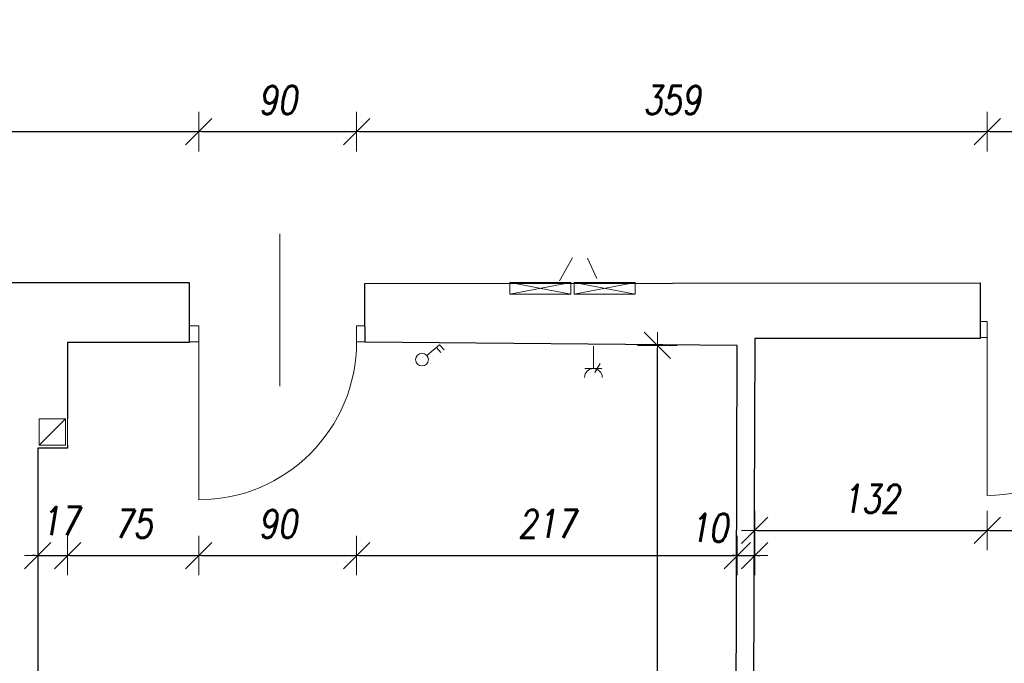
# Model space of a CAD drawing. Header units: millimetres. Extents: x -60479 to 14193, y -32440 to 949.
# Tile 18 of 68: x -41408 to -35800, y -21993 to -18328. Entities that reach past the tile are written whole.
import ezdxf

# ---------------------------------------------------------------- set-up
doc = ezdxf.new("R2010")
doc.units = ezdxf.units.MM
doc.header["$LTSCALE"] = 8
doc.layers.get('Defpoints').update_dxf_attribs({"lineweight": 0})
for name, color, linetype, lineweight in [('A_DIMEN', 7, 'Continuous', 0), ('instalacje', 6, 'Continuous', 0), ('OTWARCIE WENTYLACJI', 255, 'Continuous', 0), ('parter_dzwi i okna', 3, 'Continuous', 0), ('parter_rzut', 7, 'Continuous', 30), ('wymiarowanie', 4, 'Continuous', 0)]:
    doc.layers.add(name, color=color, linetype=linetype, lineweight=lineweight)
doc.styles.add('ROMANS1', font='romans.shx', dxfattribs={"width": 0.8, "oblique": 10})
doc.dimstyles.new('NARCH100', dxfattribs={"dimscale": 100, "dimtxt": 1.6, "dimasz": 0.15, "dimexe": 0, "dimexo": 0, "dimgap": 1, "dimtad": 1, "dimdec": 0, "dimlfac": 0.1, "dimrnd": 1, "dimdsep": 46, "dimtxsty": 'ROMANS1', "dimblk": 'wym', "dimcen": -1.5, "dimse1": 1, "dimse2": 1, "dimclrd": 4, "dimclre": 4, "dimclrt": 3, "dimadec": 0, "dimazin": 0, "dimtfac": 0.04, "dimtdec": 0, "dimtmove": 2, "dimatfit": 3, "dimldrblk": 'wym', "dimfxl": 0, "dimtolj": 1, "dimarcsym": 0})

# ---------------------------------------------------------------- blocks, each defined once
blk = doc.blocks.new('wym')
at = {"layer": 'A_DIMEN', "color": 4, "ltscale": 100}
for p, q in [((0, -7.5), (0, 7.5)), ((-5, -5), (5, 5)), ((-5, 0), (5, 0))]:
    blk.add_line(p, q, dxfattribs=at)
blk = doc.blocks.new('*D298')
at = {"layer": 'Defpoints', "color": 0, "transparency": 16777216}
for p in [(-40388.7, -18965.5), (-45502.6, -20044.4), (-40388.7, -20070.8)]:
    blk.add_point(p, dxfattribs=at)
at = {"layer": 'instalacje', "color": 4, "lineweight": -2, "transparency": 16777216}
blk.add_line((-45487.6, -18965.5), (-40403.7, -18965.5), dxfattribs=at)
at = {"layer": 'instalacje', "color": 4, "lineweight": -2, "transparency": 16777216, "xscale": 15, "yscale": 15, "zscale": 15, "rotation": 179.9999999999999}
blk.add_blockref('wym', (-45502.6, -18965.5), dxfattribs=at)
at = {"layer": 'instalacje', "color": 4, "lineweight": -2, "transparency": 16777216, "xscale": 15, "yscale": 15, "zscale": 15}
blk.add_blockref('wym', (-40388.7, -18965.5), dxfattribs=at)
at = {"layer": 'instalacje', "color": 3, "transparency": 16777216, "insert": (-42945.6, -18785.5), "char_height": 160, "attachment_point": 5, "style": 'ROMANS1'}
blk.add_mtext('\\A1;511', dxfattribs=at)
blk = doc.blocks.new('*D299')
at = {"layer": 'Defpoints', "color": 0, "transparency": 16777216}
for p in [(-39489.4, -18965.5), (-40388.7, -20070.8), (-39489.4, -20070.8)]:
    blk.add_point(p, dxfattribs=at)
at = {"layer": 'instalacje', "color": 4, "lineweight": -2, "transparency": 16777216}
blk.add_line((-40373.7, -18965.5), (-39504.4, -18965.5), dxfattribs=at)
at = {"layer": 'instalacje', "color": 4, "lineweight": -2, "transparency": 16777216, "xscale": 15, "yscale": 15, "zscale": 15, "rotation": 179.9999999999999}
blk.add_blockref('wym', (-40388.7, -18965.5), dxfattribs=at)
at = {"layer": 'instalacje', "color": 4, "lineweight": -2, "transparency": 16777216, "xscale": 15, "yscale": 15, "zscale": 15}
blk.add_blockref('wym', (-39489.4, -18965.5), dxfattribs=at)
at = {"layer": 'instalacje', "color": 3, "transparency": 16777216, "insert": (-39939, -18785.5), "char_height": 160, "attachment_point": 5, "style": 'ROMANS1'}
blk.add_mtext('\\A1;90', dxfattribs=at)
blk = doc.blocks.new('*D300')
at = {"layer": 'Defpoints', "color": 0, "transparency": 16777216}
for p in [(-35897.6, -18965.5), (-39489.4, -20070.8), (-35897.6, -20046)]:
    blk.add_point(p, dxfattribs=at)
at = {"layer": 'instalacje', "color": 4, "lineweight": -2, "transparency": 16777216}
blk.add_line((-39474.4, -18965.5), (-35912.6, -18965.5), dxfattribs=at)
at = {"layer": 'instalacje', "color": 4, "lineweight": -2, "transparency": 16777216, "xscale": 15, "yscale": 15, "zscale": 15, "rotation": 179.9999999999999}
blk.add_blockref('wym', (-39489.4, -18965.5), dxfattribs=at)
at = {"layer": 'instalacje', "color": 4, "lineweight": -2, "transparency": 16777216, "xscale": 15, "yscale": 15, "zscale": 15}
blk.add_blockref('wym', (-35897.6, -18965.5), dxfattribs=at)
at = {"layer": 'instalacje', "color": 3, "transparency": 16777216, "insert": (-37693.5, -18785.5), "char_height": 160, "attachment_point": 5, "style": 'ROMANS1'}
blk.add_mtext('\\A1;359', dxfattribs=at)
blk = doc.blocks.new('*D301')
at = {"layer": 'Defpoints', "color": 0, "transparency": 16777216}
for p in [(-34998.3, -18965.5), (-35897.6, -20046), (-34998.3, -20046)]:
    blk.add_point(p, dxfattribs=at)
at = {"layer": 'instalacje', "color": 4, "lineweight": -2, "transparency": 16777216}
blk.add_line((-35882.6, -18965.5), (-35013.3, -18965.5), dxfattribs=at)
at = {"layer": 'instalacje', "color": 4, "lineweight": -2, "transparency": 16777216, "xscale": 15, "yscale": 15, "zscale": 15, "rotation": 179.9999999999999}
blk.add_blockref('wym', (-35897.6, -18965.5), dxfattribs=at)
at = {"layer": 'instalacje', "color": 4, "lineweight": -2, "transparency": 16777216, "xscale": 15, "yscale": 15, "zscale": 15}
blk.add_blockref('wym', (-34998.3, -18965.5), dxfattribs=at)
at = {"layer": 'instalacje', "color": 3, "transparency": 16777216, "insert": (-35448, -18785.5), "char_height": 160, "attachment_point": 5, "style": 'ROMANS1'}
blk.add_mtext('\\A1;90', dxfattribs=at)
blk = doc.blocks.new('*D456')
at = {"layer": 'Defpoints', "color": 0, "transparency": 16777216}
for p in [(-41305.5, -20768.5), (-41135.9, -20768.5), (-41135.9, -21379.2)]:
    blk.add_point(p, dxfattribs=at)
at = {"layer": 'instalacje', "color": 4, "lineweight": -2, "transparency": 16777216}
for p, q in [((-41320.5, -21379.2), (-41335.5, -21379.2)), ((-41305.5, -21379.2), (-41135.9, -21379.2)), ((-41120.9, -21379.2), (-41105.9, -21379.2))]:
    blk.add_line(p, q, dxfattribs=at)
at = {"layer": 'instalacje', "color": 4, "lineweight": -2, "transparency": 16777216, "xscale": 15, "yscale": 15, "zscale": 15}
for p, rotation in [((-41305.5, -21379.2), 359.9999999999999), ((-41135.9, -21379.2), 179.9999999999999)]:
    blk.add_blockref('wym', p, dxfattribs=dict(at, rotation=rotation))
at = {"layer": 'instalacje', "color": 3, "transparency": 16777216, "insert": (-41178.7, -21182.3), "char_height": 160, "attachment_point": 5, "style": 'ROMANS1'}
blk.add_mtext('\\A1;17', dxfattribs=at)
blk = doc.blocks.new('*D457')
at = {"layer": 'Defpoints', "color": 0, "transparency": 16777216}
for p in [(-40388.7, -20162.3), (-41135.9, -20768.5), (-40388.7, -21379.2)]:
    blk.add_point(p, dxfattribs=at)
at = {"layer": 'instalacje', "color": 4, "lineweight": -2, "transparency": 16777216}
blk.add_line((-41120.9, -21379.2), (-40403.7, -21379.2), dxfattribs=at)
at = {"layer": 'instalacje', "color": 4, "lineweight": -2, "transparency": 16777216, "xscale": 15, "yscale": 15, "zscale": 15, "rotation": 179.9999999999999}
blk.add_blockref('wym', (-41135.9, -21379.2), dxfattribs=at)
at = {"layer": 'instalacje', "color": 4, "lineweight": -2, "transparency": 16777216, "xscale": 15, "yscale": 15, "zscale": 15}
blk.add_blockref('wym', (-40388.7, -21379.2), dxfattribs=at)
at = {"layer": 'instalacje', "color": 3, "transparency": 16777216, "insert": (-40762.3, -21199.2), "char_height": 160, "attachment_point": 5, "style": 'ROMANS1'}
blk.add_mtext('\\A1;75', dxfattribs=at)
blk = doc.blocks.new('*D458')
at = {"layer": 'Defpoints', "color": 0, "transparency": 16777216}
for p in [(-40388.7, -20162.3), (-39489.4, -20162.3), (-39489.4, -21379.2)]:
    blk.add_point(p, dxfattribs=at)
at = {"layer": 'instalacje', "color": 4, "lineweight": -2, "transparency": 16777216}
blk.add_line((-40373.7, -21379.2), (-39504.4, -21379.2), dxfattribs=at)
at = {"layer": 'instalacje', "color": 4, "lineweight": -2, "transparency": 16777216, "xscale": 15, "yscale": 15, "zscale": 15, "rotation": 179.9999999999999}
blk.add_blockref('wym', (-40388.7, -21379.2), dxfattribs=at)
at = {"layer": 'instalacje', "color": 4, "lineweight": -2, "transparency": 16777216, "xscale": 15, "yscale": 15, "zscale": 15}
blk.add_blockref('wym', (-39489.4, -21379.2), dxfattribs=at)
at = {"layer": 'instalacje', "color": 3, "transparency": 16777216, "insert": (-39939, -21199.2), "char_height": 160, "attachment_point": 5, "style": 'ROMANS1'}
blk.add_mtext('\\A1;90', dxfattribs=at)
blk = doc.blocks.new('*D459')
at = {"layer": 'Defpoints', "color": 0, "transparency": 16777216}
for p in [(-39489.4, -20162.3), (-37321.2, -20182.3), (-37321.2, -21379.2)]:
    blk.add_point(p, dxfattribs=at)
at = {"layer": 'instalacje', "color": 4, "lineweight": -2, "transparency": 16777216}
blk.add_line((-39474.4, -21379.2), (-37336.2, -21379.2), dxfattribs=at)
at = {"layer": 'instalacje', "color": 4, "lineweight": -2, "transparency": 16777216, "xscale": 15, "yscale": 15, "zscale": 15, "rotation": 179.9999999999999}
blk.add_blockref('wym', (-39489.4, -21379.2), dxfattribs=at)
at = {"layer": 'instalacje', "color": 4, "lineweight": -2, "transparency": 16777216, "xscale": 15, "yscale": 15, "zscale": 15}
blk.add_blockref('wym', (-37321.2, -21379.2), dxfattribs=at)
at = {"layer": 'instalacje', "color": 3, "transparency": 16777216, "insert": (-38405.3, -21199.2), "char_height": 160, "attachment_point": 5, "style": 'ROMANS1'}
blk.add_mtext('\\A1;217', dxfattribs=at)
blk = doc.blocks.new('*D460')
at = {"layer": 'Defpoints', "color": 0, "transparency": 16777216}
for p in [(-37321.2, -20182.3), (-37222, -20143.9), (-37222, -21379.2)]:
    blk.add_point(p, dxfattribs=at)
at = {"layer": 'instalacje', "color": 4, "lineweight": -2, "transparency": 16777216}
for p, q in [((-37336.2, -21379.2), (-37351.2, -21379.2)), ((-37321.2, -21379.2), (-37222, -21379.2)), ((-37207, -21379.2), (-37192, -21379.2))]:
    blk.add_line(p, q, dxfattribs=at)
at = {"layer": 'instalacje', "color": 4, "lineweight": -2, "transparency": 16777216, "xscale": 15, "yscale": 15, "zscale": 15}
for p, rotation in [((-37321.2, -21379.2), 359.9999999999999), ((-37222, -21379.2), 179.9999999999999)]:
    blk.add_blockref('wym', p, dxfattribs=dict(at, rotation=rotation))
at = {"layer": 'instalacje', "color": 3, "transparency": 16777216, "insert": (-37483.3, -21221.5), "char_height": 160, "attachment_point": 5, "style": 'ROMANS1'}
blk.add_mtext('\\A1;10', dxfattribs=at)
blk = doc.blocks.new('*D461')
at = {"layer": 'Defpoints', "color": 0, "transparency": 16777216}
for p in [(-37222, -20143.9), (-35897.6, -20137.6), (-35897.6, -21236.5)]:
    blk.add_point(p, dxfattribs=at)
at = {"layer": 'instalacje', "color": 4, "lineweight": -2, "transparency": 16777216}
blk.add_line((-37207, -21236.5), (-35912.6, -21236.5), dxfattribs=at)
at = {"layer": 'instalacje', "color": 4, "lineweight": -2, "transparency": 16777216, "xscale": 15, "yscale": 15, "zscale": 15, "rotation": 179.9999999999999}
blk.add_blockref('wym', (-37222, -21236.5), dxfattribs=at)
at = {"layer": 'instalacje', "color": 4, "lineweight": -2, "transparency": 16777216, "xscale": 15, "yscale": 15, "zscale": 15}
blk.add_blockref('wym', (-35897.6, -21236.5), dxfattribs=at)
at = {"layer": 'instalacje', "color": 3, "transparency": 16777216, "insert": (-36559.8, -21056.5), "char_height": 160, "attachment_point": 5, "style": 'ROMANS1'}
blk.add_mtext('\\A1;132', dxfattribs=at)
blk = doc.blocks.new('*D462')
at = {"layer": 'Defpoints', "color": 0, "transparency": 16777216}
for p in [(-35897.6, -20137.6), (-34998.3, -20137.6), (-34998.3, -21236.5)]:
    blk.add_point(p, dxfattribs=at)
at = {"layer": 'instalacje', "color": 4, "lineweight": -2, "transparency": 16777216}
blk.add_line((-35882.6, -21236.5), (-35013.3, -21236.5), dxfattribs=at)
at = {"layer": 'instalacje', "color": 4, "lineweight": -2, "transparency": 16777216, "xscale": 15, "yscale": 15, "zscale": 15, "rotation": 179.9999999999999}
blk.add_blockref('wym', (-35897.6, -21236.5), dxfattribs=at)
at = {"layer": 'instalacje', "color": 4, "lineweight": -2, "transparency": 16777216, "xscale": 15, "yscale": 15, "zscale": 15}
blk.add_blockref('wym', (-34998.3, -21236.5), dxfattribs=at)
at = {"layer": 'instalacje', "color": 3, "transparency": 16777216, "insert": (-35448, -21056.5), "char_height": 160, "attachment_point": 5, "style": 'ROMANS1'}
blk.add_mtext('\\A1;90', dxfattribs=at)
blk = doc.blocks.new('*D605')
at = {"layer": 'Defpoints', "color": 0, "transparency": 16777216}
for p in [(-37776.3, -20182.3), (-37321.2, -20182.3), (-37336.8, -25788.7)]:
    blk.add_point(p, dxfattribs=at)
at = {"layer": 'instalacje', "color": 4, "lineweight": -2, "transparency": 16777216}
blk.add_line((-37776.3, -25773.7), (-37776.3, -20197.3), dxfattribs=at)
at = {"layer": 'instalacje', "color": 4, "lineweight": -2, "transparency": 16777216, "xscale": 15, "yscale": 15, "zscale": 15}
for p, rotation in [((-37776.3, -20182.3), 90), ((-37776.3, -25788.7), 270)]:
    blk.add_blockref('wym', p, dxfattribs=dict(at, rotation=rotation))
at = {"layer": 'instalacje', "color": 3, "transparency": 16777216, "insert": (-37956.3, -22985.5), "char_height": 160, "attachment_point": 5, "rotation": 90, "style": 'ROMANS1'}
blk.add_mtext('\\A1;561', dxfattribs=at)

msp = doc.modelspace()

# ---------------------------------------------------------------- linework, layer by layer
at = {"layer": 'instalacje'}
for p, q in [((-38617, -19823.6), (-38269.2, -19890.9)), ((-38617, -19823.6), (-38617, -19890.9)), ((-38269.2, -19823.6), (-38617, -19823.6)), ((-38269.2, -19823.6), (-38617, -19890.9)), ((-38269.2, -19890.9), (-38269.2, -19823.6)), ((-38250.4, -19823.6), (-37902.5, -19890.9)), ((-38250.4, -19823.6), (-38250.4, -19890.9)), ((-37902.5, -19823.6), (-38250.4, -19823.6)), ((-37902.5, -19823.6), (-38250.4, -19890.9)), ((-37902.5, -19890.9), (-37902.5, -19823.6)), ((-38617, -19890.9), (-38269.2, -19890.9)), ((-38250.4, -19890.9), (-37902.5, -19890.9)), ((-39089.6, -20239.5), (-39016.8, -20178.6)), ((-39016.8, -20178.6), (-38991.5, -20208.8)), ((-39035, -20193.8), (-39009.7, -20224)), ((-41298.2, -20750.8), (-41147.7, -20600.5)), ((-41147.7, -20600.5), (-41298.2, -20600.5)), ((-41298.2, -20600.5), (-41298.2, -20750.8)), ((-41147.7, -20750.8), (-41147.7, -20600.5)), ((-41298.2, -20750.8), (-41147.7, -20750.8))]:
    msp.add_line(p, q, dxfattribs=at)
for points in [[(-38334.7, -19814.8), (-38259.6, -19684.8)], [(-38120.9, -19801.7), (-38175, -19685.7)], [(-38140.8, -20314.7), (-38140.8, -20186.7)], [(-38132.1, -20336.3), (-38102.3, -20286.5)], [(-38092.8, -20314.7), (-38188.7, -20314.7)]]:
    msp.add_lwpolyline(points, dxfattribs=at)
msp.add_circle((-39117, -20263.1), 36.2, dxfattribs=at)
msp.add_arc((-38140.8, -20364.9), 50.2, 360, 180, dxfattribs=at)
at = {"layer": 'OTWARCIE WENTYLACJI'}
msp.add_lwpolyline([(-41136.6, -20750.8), (-41136.6, -20600.5)], dxfattribs=at)
at = {"layer": 'parter_dzwi i okna'}
for points in [[(-40388.7, -20070.8), (-40442.2, -20070.8)], [(-40388.7, -20162.3), (-40388.7, -20070.8)], [(-39489.4, -20070.8), (-39489.4, -20162.3)], [(-39489.4, -20070.8), (-39443.1, -20070.8)], [(-35897.6, -20046), (-35937.6, -20046)], [(-35897.6, -20137.6), (-35897.6, -20046)], [(-40388.7, -20162.3), (-40442.2, -20162.3)], [(-40388.7, -21061.6), (-40388.7, -20162.3)], [(-39443.1, -20162.7), (-39489.4, -20162.3)], [(-35897.6, -20137.6), (-35937.6, -20137.6)], [(-35897.6, -21036.9), (-35897.6, -20137.6)]]:
    msp.add_lwpolyline(points, dxfattribs=at)
for centre in [(-40388.7, -20162.3), (-35897.6, -20137.6)]:
    msp.add_arc(centre, 899.3, 270, 0, dxfattribs=at)
at = {"layer": 'parter_rzut'}
for p, q in [((-45453.1, -19825.3), (-40442.2, -19825.3)), ((-40442.2, -19825.3), (-40442.2, -20076.1)), ((-39443.1, -19830.8), (-35937.6, -19826.6)), ((-39443.1, -20076.1), (-39443.1, -19830.8)), ((-35937.6, -19826.6), (-35937.6, -20068.1)), ((-40442.2, -20165.6), (-41135.9, -20165.6)), ((-37222, -20143.9), (-37241, -25154.1)), ((-35937.6, -20143.9), (-37222, -20143.9)), ((-41305.5, -20768.5), (-41305.5, -25786.6))]:
    msp.add_line(p, q, dxfattribs=at)
for points in [[(-40442.2, -20076.1), (-40442.2, -20165.6)], [(-39443.1, -20076.1), (-39443.1, -20163.4)], [(-35937.6, -20068.1), (-35937.6, -20143.9)], [(-41135.9, -20165.6), (-41135.9, -20600.5)], [(-37864.9, -25894.9), (-37864.9, -25788.7), (-37336.8, -25788.7), (-37321.2, -20182.3), (-39443.1, -20163.4)], [(-41135.9, -20750.8), (-41135.9, -20768.5), (-41305.5, -20768.5)]]:
    msp.add_lwpolyline(points, dxfattribs=at)
at = {"layer": 'wymiarowanie'}
msp.add_lwpolyline([(-39926.7, -20414.7), (-39926.2, -19547.6)], dxfattribs=at)

# ---------------------------------------------------------------- dimensions: what is measured, and where the dimension line sits
at = {"layer": 'instalacje'}
for base, p1, p2, picture, middle in [((-40388.7, -18965.5), (-45502.6, -20044.4), (-40388.7, -20070.8), '*D298', (-42945.6, -18785.5)), ((-39489.4, -18965.5), (-40388.7, -20070.8), (-39489.4, -20070.8), '*D299', (-39939, -18785.5)), ((-35897.6, -18965.5), (-39489.4, -20070.8), (-35897.6, -20046), '*D300', (-37693.5, -18785.5)), ((-34998.3, -18965.5), (-35897.6, -20046), (-34998.3, -20046), '*D301', (-35448, -18785.5)), ((-40388.7, -21379.2), (-41135.9, -20768.5), (-40388.7, -20162.3), '*D457', (-40762.3, -21199.2)), ((-39489.4, -21379.2), (-40388.7, -20162.3), (-39489.4, -20162.3), '*D458', (-39939, -21199.2)), ((-37321.2, -21379.2), (-39489.4, -20162.3), (-37321.2, -20182.3), '*D459', (-38405.3, -21199.2)), ((-35897.6, -21236.5), (-37222, -20143.9), (-35897.6, -20137.6), '*D461', (-36559.8, -21056.5)), ((-34998.3, -21236.5), (-35897.6, -20137.6), (-34998.3, -20137.6), '*D462', (-35448, -21056.5))]:
    dim = msp.add_linear_dim(base=base, p1=p1, p2=p2, dimstyle='NARCH100', dxfattribs=at)
    dim.commit()
    dim.dimension.update_dxf_attribs({"geometry": picture, "text_midpoint": middle})
dim = msp.add_linear_dim(base=(-37776.3, -20182.3), p1=(-37336.8, -25788.7), p2=(-37321.2, -20182.3), angle=90, dimstyle='NARCH100', dxfattribs=at)
dim.commit()
dim.dimension.update_dxf_attribs({"geometry": '*D605', "text_midpoint": (-37956.3, -22985.5)})
for base, p1, p2, picture, middle in [((-37222, -21379.2), (-37321.2, -20182.3), (-37222, -20143.9), '*D460', (-37483.3, -21221.5)), ((-41135.9, -21379.2), (-41305.5, -20768.5), (-41135.9, -20768.5), '*D456', (-41178.7, -21182.3))]:
    dim = msp.add_linear_dim(base=base, p1=p1, p2=p2, dimstyle='NARCH100', dxfattribs=at)
    dim.commit()
    dim.dimension.update_dxf_attribs({"geometry": picture, "text_midpoint": middle, "dimtype": 160})

doc.saveas('drawing.dxf')
